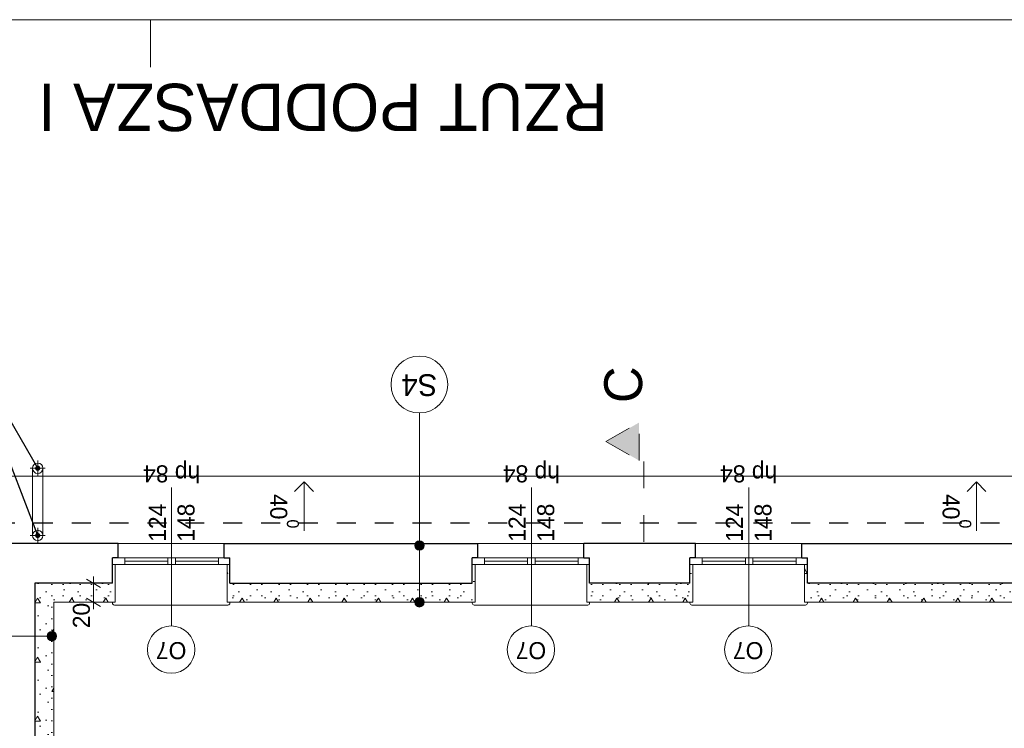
# Model space of a CAD drawing. Extents: x -145259 to -66341, y -2316 to 227384.
# Tile 131 of 141: x -87639 to -77239, y 179503 to 186984. Entities that reach past the tile are written whole.
import ezdxf

# ---------------------------------------------------------------- set-up
doc = ezdxf.new("R2010")
doc.units = 0
doc.header["$MEASUREMENT"] = 0
doc.linetypes.add('Dashed', pattern=[564.444447, 282.222223, -282.222223])
doc.linetypes.add('Przerywana', pattern=[400, 200, -200])
for name, color, linetype in [('Arch ocieplenie', 7, 'Continuous'), ('Arch opisy', 7, 'Continuous'), ('Arch wymiary', 7, 'Continuous'), ('INWENT ODWODNIENIE', 7, 'Continuous')]:
    doc.layers.add(name, color=color, linetype=linetype)
for name, color, linetype, lineweight in [('Arch ocieplenie_Nr_Pióra__21', 7, 'Continuous', 13), ('Arch opisy okien_Nr_Pióra__21', 7, 'Continuous', 13), ('Arch opisy_Nr_Pióra__1', 7, 'Continuous', 25), ('Arch opisy_Nr_Pióra__21', 7, 'Continuous', 13), ('arch przekroje_Nr_Pióra__21', 7, 'Continuous', 13), ('arch przekroje_Nr_Pióra__5', 7, 'Continuous', 13), ('ARCH TABELA_Nr_Pióra__21', 7, 'Continuous', 13), ('Arch wymiary_Nr_Pióra__21', 7, 'Continuous', 13), ('Arch wymiary_Nr_Pióra__5', 7, 'Continuous', 13), ('INWENT DACH_Nr_Pióra__21', 7, 'Continuous', 13), ('INWENT ODWODNIENIE_Nr_Pióra__21', 7, 'Continuous', 13), ('INWENT ODWODNIENIE_Nr_Pióra__5', 7, 'Continuous', 13), ('INWENT OPISY_Nr_Pióra__21', 7, 'Continuous', 13), ('INWENT OPISY_Nr_Pióra__5', 7, 'Continuous', 13), ('INWENT. OKNA_Nr_Pióra__21', 7, 'Continuous', 13), ('INWENT.ŚCIANY_Nr_Pióra__1', 7, 'Continuous', 25), ('INWENT.ŚCIANY_Nr_Pióra__21', 7, 'Continuous', 13)]:
    doc.layers.add(name, color=color, linetype=linetype, lineweight=lineweight)
doc.styles.add('GENERATED_STYLE_1', font='txt')
doc.styles.add('GENERATED_STYLE_6', font='txt')
doc.styles.add('GENERATED_STYLE_7', font='txt')
doc.styles.add('GENERATED_STYLE_8', font='txt')
doc.dimstyles.new('GENERATED_STYLE__1', dxfattribs={"dimtxt": 179.999995, "dimasz": 114, "dimexe": 0.18, "dimexo": 0, "dimgap": 0.09, "dimtad": 1, "dimdec": 0, "dimlfac": 0.1, "dimzin": 0, "dimdsep": 46, "dimtxsty": 'GENERATED_STYLE_1', "dimblk": 'ARROWHEAD_2', "dimblk1": 'ARROWHEAD_2', "dimblk2": 'ARROWHEAD_2', "dimcen": 0.09, "dimclrd": 7, "dimclre": 7, "dimclrt": 7, "dimazin": 0, "dimtfac": 1, "dimtdec": 4, "dimtmove": 0, "dimatfit": 3, "dimfxl": 0, "dimtolj": 1, "dimtzin": 0, "dimarcsym": 0})
doc.dimstyles.new('GENERATED_STYLE__9', dxfattribs={"dimtxt": 0.18, "dimasz": 109.44, "dimexe": 0.18, "dimexo": 0.0625, "dimgap": 0.09, "dimtad": 0, "dimtih": 1, "dimtoh": 1, "dimdec": 4, "dimzin": 0, "dimdsep": 46, "dimcen": 0.09, "dimadec": 0, "dimazin": 0, "dimtfac": 1, "dimtdec": 4, "dimtmove": 0, "dimatfit": 3, "dimldrblk": 'ARROWHEAD_11', "dimfxl": 0, "dimtolj": 1, "dimtzin": 0, "dimarcsym": 0})
pattern_1 = [(0, (0, 0), (0, 623.5383), [60, -300]), (0, (180, 311.8), (0, 623.5383), [60, -300]), (60, (0, 0), (-540, 311.7692), [60, -300]), (60, (360, 0), (-540, 311.7692), [60, -300]), (120, (60, 0), (540, 311.7692), [60, -300]), (120, (420, 0), (540, 311.7692), [60, -300]), (0, (0, 60), (0, 120.000005), [0, -120.000005, 0, -180.00001]), (45, (60, 60), (-84.85282, 84.85282), [0, -90.000004, 0, -150.000006])]

# ---------------------------------------------------------------- blocks, each defined once
blk = doc.blocks.new('Ściana_594', base_point=(-86659, 181034))
at = {"layer": 'Arch ocieplenie_Nr_Pióra__21', "linetype": 'Continuous'}
h = blk.add_hatch(dxfattribs=at)
h.set_pattern_fill('Structural_Concrete', color=256, style=0, pattern_type=2)
h.set_pattern_definition(pattern_1)
h.paths.add_polyline_path([(-86629, 180834), (-86629, 181234), (-86659, 181234), (-86659, 181034)], flags=0)
for p, q in [((-86629, 181234), (-86659, 181234)), ((-86659, 181234), (-86659, 181034)), ((-86629, 180834), (-86629, 181234))]:
    blk.add_line(p, q, dxfattribs=at)
blk = doc.blocks.new('Ściana_595', base_point=(-85419, 181034))
at = {"layer": 'Arch ocieplenie_Nr_Pióra__21', "linetype": 'Continuous'}
h = blk.add_hatch(dxfattribs=at)
h.set_pattern_fill('Structural_Concrete', color=256, style=0, pattern_type=2)
h.set_pattern_definition(pattern_1)
h.paths.add_polyline_path([(-85419, 181034), (-85419, 181234), (-85449, 181234), (-85449, 180834)], flags=0)
for p, q in [((-85419, 181234), (-85449, 181234)), ((-85449, 181234), (-85449, 180834)), ((-85419, 181034), (-85419, 181234))]:
    blk.add_line(p, q, dxfattribs=at)
blk = doc.blocks.new('Ściana_596', base_point=(-82859, 181034))
at = {"layer": 'Arch ocieplenie_Nr_Pióra__21', "linetype": 'Continuous'}
h = blk.add_hatch(dxfattribs=at)
h.set_pattern_fill('Structural_Concrete', color=256, style=0, pattern_type=2)
h.set_pattern_definition(pattern_1)
h.paths.add_polyline_path([(-82829, 180834), (-82829, 181234), (-82859, 181234), (-82859, 181034)], flags=0)
for p, q in [((-82829, 181234), (-82859, 181234)), ((-82859, 181234), (-82859, 181034)), ((-82829, 180834), (-82829, 181234))]:
    blk.add_line(p, q, dxfattribs=at)
blk = doc.blocks.new('Ściana_597', base_point=(-81619, 181034))
at = {"layer": 'Arch ocieplenie_Nr_Pióra__21', "linetype": 'Continuous'}
h = blk.add_hatch(dxfattribs=at)
h.set_pattern_fill('Structural_Concrete', color=256, style=0, pattern_type=2)
h.set_pattern_definition(pattern_1)
h.paths.add_polyline_path([(-81619, 181034), (-81619, 181234), (-81649, 181234), (-81649, 180834)], flags=0)
for p, q in [((-81619, 181234), (-81649, 181234)), ((-81649, 181234), (-81649, 180834)), ((-81619, 181034), (-81619, 181234))]:
    blk.add_line(p, q, dxfattribs=at)
blk = doc.blocks.new('Ściana_598', base_point=(-80559, 181034))
at = {"layer": 'Arch ocieplenie_Nr_Pióra__21', "linetype": 'Continuous'}
h = blk.add_hatch(dxfattribs=at)
h.set_pattern_fill('Structural_Concrete', color=256, style=0, pattern_type=2)
h.set_pattern_definition(pattern_1)
h.paths.add_polyline_path([(-80529, 180834), (-80529, 181234), (-80559, 181234), (-80559, 181034)], flags=0)
for p, q in [((-80529, 181234), (-80559, 181234)), ((-80559, 181234), (-80559, 181034)), ((-80529, 180834), (-80529, 181234))]:
    blk.add_line(p, q, dxfattribs=at)
blk = doc.blocks.new('Ściana_599', base_point=(-79319, 181034))
at = {"layer": 'Arch ocieplenie_Nr_Pióra__21', "linetype": 'Continuous'}
h = blk.add_hatch(dxfattribs=at)
h.set_pattern_fill('Structural_Concrete', color=256, style=0, pattern_type=2)
h.set_pattern_definition(pattern_1)
h.paths.add_polyline_path([(-79319, 181034), (-79319, 181234), (-79349, 181234), (-79349, 180834)], flags=0)
for p, q in [((-79319, 181234), (-79349, 181234)), ((-79349, 181234), (-79349, 180834)), ((-79319, 181034), (-79319, 181234))]:
    blk.add_line(p, q, dxfattribs=at)
blk = doc.blocks.new('Ściana_610', base_point=(-87479, 175864))
at = {"layer": 'Arch ocieplenie_Nr_Pióra__21', "linetype": 'Continuous'}
h = blk.add_hatch(dxfattribs=at)
h.set_pattern_fill('Structural_Concrete', color=256, style=0, pattern_type=2)
h.set_pattern_definition(pattern_1)
h.paths.add_polyline_path([(-87279, 175864), (-87279, 180834), (-87479, 181034), (-87479, 175864)], flags=0)
for p, q in [((-87479, 181034), (-87479, 175864)), ((-87279, 175864), (-87279, 180834)), ((-87479, 175864), (-87279, 175864))]:
    blk.add_line(p, q, dxfattribs=at)
blk = doc.blocks.new('Ściana_611', base_point=(-87479, 181034))
at = {"layer": 'Arch ocieplenie_Nr_Pióra__21', "linetype": 'Continuous'}
h = blk.add_hatch(dxfattribs=at)
h.set_pattern_fill('Structural_Concrete', color=256, style=0, pattern_type=2)
h.set_pattern_definition(pattern_1)
h.paths.add_polyline_path([(-87279, 180834), (-86629, 180834), (-86659, 181034), (-87479, 181034)], flags=0)
for p, q in [((-86659, 181034), (-87479, 181034)), ((-87279, 180834), (-86629, 180834))]:
    blk.add_line(p, q, dxfattribs=at)
blk = doc.blocks.new('Ściana_612', base_point=(-85419, 181034))
at = {"layer": 'Arch ocieplenie_Nr_Pióra__21', "linetype": 'Continuous'}
h = blk.add_hatch(dxfattribs=at)
h.set_pattern_fill('Structural_Concrete', color=256, style=0, pattern_type=2)
h.set_pattern_definition(pattern_1)
h.paths.add_polyline_path([(-85449, 180834), (-82829, 180834), (-82859, 181034), (-85419, 181034)], flags=0)
for p, q in [((-82859, 181034), (-85419, 181034)), ((-85449, 180834), (-82829, 180834))]:
    blk.add_line(p, q, dxfattribs=at)
blk = doc.blocks.new('Ściana_613', base_point=(-81619, 181034))
at = {"layer": 'Arch ocieplenie_Nr_Pióra__21', "linetype": 'Continuous'}
h = blk.add_hatch(dxfattribs=at)
h.set_pattern_fill('Structural_Concrete', color=256, style=0, pattern_type=2)
h.set_pattern_definition(pattern_1)
h.paths.add_polyline_path([(-81649, 180834), (-80529, 180834), (-80559, 181034), (-81619, 181034)], flags=0)
for p, q in [((-80559, 181034), (-81619, 181034)), ((-81649, 180834), (-80529, 180834))]:
    blk.add_line(p, q, dxfattribs=at)
blk = doc.blocks.new('Ściana_614', base_point=(-79319, 181034))
at = {"layer": 'Arch ocieplenie_Nr_Pióra__21', "linetype": 'Continuous'}
h = blk.add_hatch(dxfattribs=at)
h.set_pattern_fill('Structural_Concrete', color=256, style=0, pattern_type=2)
h.set_pattern_definition(pattern_1)
h.paths.add_polyline_path([(-79349, 180834), (-76389, 180834), (-76419, 181034), (-79319, 181034)], flags=0)
for p, q in [((-76419, 181034), (-79319, 181034)), ((-79349, 180834), (-76389, 180834))]:
    blk.add_line(p, q, dxfattribs=at)
blk = doc.blocks.new('Linia_109', base_point=(-84634, 181587))
at = {"layer": 'INWENT ODWODNIENIE_Nr_Pióra__21', "linetype": 'Continuous'}
for q in [(-84734, 182005), (-84534, 182005)]:
    blk.add_line((-84634, 182105), q, dxfattribs=at)
at = {"layer": 'INWENT ODWODNIENIE_Nr_Pióra__5', "linetype": 'Continuous'}
blk.add_line((-84634, 181587), (-84634, 182105), dxfattribs=at)
blk = doc.blocks.new('Linia_112', base_point=(-77532, 181587))
at = {"layer": 'INWENT ODWODNIENIE_Nr_Pióra__21', "linetype": 'Continuous'}
for q in [(-77632, 182005), (-77432, 182005)]:
    blk.add_line((-77532, 182105), q, dxfattribs=at)
at = {"layer": 'INWENT ODWODNIENIE_Nr_Pióra__5', "linetype": 'Continuous'}
blk.add_line((-77532, 181587), (-77532, 182105), dxfattribs=at)
blk = doc.blocks.new('Linia_121', base_point=(-83417, 180834))
at = {"layer": 'Arch opisy_Nr_Pióra__21', "linetype": 'Continuous'}
for points in [[(-83367, 181434), (-83370, 181453), (-83381, 181469), (-83397, 181480), (-83417, 181484), (-83436, 181480), (-83452, 181469), (-83463, 181453), (-83467, 181434), (-83463, 181414), (-83452, 181398), (-83436, 181387), (-83417, 181384), (-83397, 181387), (-83381, 181398), (-83370, 181414)], [(-83367, 180834), (-83370, 180853), (-83381, 180869), (-83397, 180880), (-83417, 180884), (-83436, 180880), (-83452, 180869), (-83463, 180853), (-83467, 180834), (-83463, 180814), (-83452, 180798), (-83436, 180787), (-83417, 180784), (-83397, 180787), (-83381, 180798), (-83370, 180814)]]:
    blk.add_hatch(color=256, dxfattribs=at).paths.add_polyline_path(points, flags=0)
blk.add_line((-83417, 180884), (-83417, 181384), dxfattribs=at)
for centre in [(-83417, 181434), (-83417, 180834)]:
    blk.add_circle(centre, 50, dxfattribs=at)
blk = doc.blocks.new('Linia_122', base_point=(-83417, 181434))
at = {"layer": 'Arch opisy_Nr_Pióra__21', "linetype": 'Continuous'}
blk.add_line((-83417, 181434), (-83417, 182833), dxfattribs=at)
blk.add_circle((-83417, 183133), 300, dxfattribs=at)
blk = doc.blocks.new('Linia_141', base_point=(-87299, 180476))
at = {"layer": 'Arch opisy_Nr_Pióra__21', "linetype": 'Continuous'}
for points in [[(-87849, 180476), (-87853, 180496), (-87863, 180512), (-87880, 180523), (-87899, 180526), (-87918, 180523), (-87934, 180512), (-87945, 180496), (-87949, 180476), (-87945, 180457), (-87934, 180441), (-87918, 180430), (-87899, 180426), (-87880, 180430), (-87863, 180441), (-87853, 180457)], [(-87249, 180476), (-87253, 180496), (-87263, 180512), (-87280, 180523), (-87299, 180526), (-87318, 180523), (-87334, 180512), (-87345, 180496), (-87349, 180476), (-87345, 180457), (-87334, 180441), (-87318, 180430), (-87299, 180426), (-87280, 180430), (-87263, 180441), (-87253, 180457)]]:
    blk.add_hatch(color=256, dxfattribs=at).paths.add_polyline_path(points, flags=0)
blk.add_line((-87349, 180476), (-87849, 180476), dxfattribs=at)
for centre in [(-87899, 180476), (-87299, 180476)]:
    blk.add_circle(centre, 50, dxfattribs=at)
blk = doc.blocks.new('*D1589')
at = {"layer": 'Arch wymiary_Nr_Pióra__5', "linetype": 'Continuous'}
for p, q in [((-86784, 180990), (-86934, 181077)), ((-86859, 181034), (-86859, 181107)), ((-86746, 181034), (-86971, 181034)), ((-86859, 180834), (-86859, 181034)), ((-86934, 180877), (-86784, 180790)), ((-86746, 180834), (-86971, 180834)), ((-86859, 180760), (-86859, 180834))]:
    blk.add_line(p, q, dxfattribs=at)
at = {"layer": 'Arch wymiary_Nr_Pióra__21', "insert": (-86895, 180560), "char_height": 180, "attachment_point": 7, "rotation": 90, "style": 'GENERATED_STYLE_1'}
blk.add_mtext('{20}', dxfattribs=at)
blk = doc.blocks.new('ARROWHEAD_2')
at = {"color": 0, "linetype": 'Continuous', "lineweight": 0}
for p, q in [((0, 0), (-1, 0)), ((-0.378, -0.655), (0.378, 0.655))]:
    blk.add_line(p, q, dxfattribs=at)
blk = doc.blocks.new('ARROWHEAD_11')
at = {"color": 0, "linetype": 'Continuous', "lineweight": 0}
blk.add_line((0, 0), (-1, 0), dxfattribs=at)
at = {"color": 0, "linetype": 'Continuous', "lineweight": 0, "const_width": 0.25, "flags": 128}
blk.add_lwpolyline([(-0.125, 0, 1), (0.125, 0, 1)], format="xyb", close=True, dxfattribs=at)

msp = doc.modelspace()

# ---------------------------------------------------------------- hatches: boundary and pattern name
at = {"layer": 'arch przekroje_Nr_Pióra__5', "linetype": 'Continuous'}
msp.add_hatch(color=256, dxfattribs=at).paths.add_polyline_path([(-81096.9, 182730.1), (-81096.9, 182330.1), (-81446.9, 182530.1)], flags=0)

# ---------------------------------------------------------------- linework, layer by layer
at = {"layer": 'Arch opisy okien_Nr_Pióra__21', "linetype": 'Continuous'}
for centre in [(-86038.7, 180333.6), (-82238.7, 180333.6), (-79943.7, 180333.6)]:
    msp.add_circle(centre, 250, dxfattribs=at)
at = {"layer": 'arch przekroje_Nr_Pióra__5', "linetype": 'Dashed'}
for p, q in [((-81446.9, 182530.1), (-81096.9, 182730.1)), ((-81096.9, 182330.1), (-81096.9, 182730.1)), ((-81446.9, 182530.1), (-81096.9, 182330.1)), ((-81046.9, 181472.1), (-81046.9, 182530.1))]:
    msp.add_line(p, q, dxfattribs=at)
at = {"layer": 'ARCH TABELA_Nr_Pióra__21', "linetype": 'Continuous'}
for p, q in [((-143258.7, 186983.6), (-68258.7, 186983.6)), ((-86258.7, 186483.6), (-86258.7, 186983.6)), ((-86258.7, 186483.6), (-86258.7, 186983.6)), ((-86258.7, 186483.6), (-86258.7, 186983.6))]:
    msp.add_line(p, q, dxfattribs=at)
at = {"layer": 'INWENT DACH_Nr_Pióra__21', "linetype": 'Continuous'}
msp.add_line((-72558.7, 182163.6), (-88498.7, 182163.6), dxfattribs=at)
at = {"layer": 'INWENT ODWODNIENIE_Nr_Pióra__21', "linetype": 'Continuous'}
for p, q in [((-87448.7, 182168.6), (-87448.7, 182328.6)), ((-87528.7, 182248.6), (-87368.7, 182248.6)), ((-87503.7, 181538.6), (-87503.7, 182248.6)), ((-87393.7, 181538.6), (-87393.7, 182248.6)), ((-87448.7, 181458.6), (-87448.7, 181618.6)), ((-87528.7, 181538.6), (-87368.7, 181538.6))]:
    msp.add_line(p, q, dxfattribs=at)
for centre in [(-87448.7, 182248.6), (-87448.7, 181538.6)]:
    msp.add_circle(centre, 55, dxfattribs=at)
at = {"layer": 'INWENT OPISY_Nr_Pióra__21', "linetype": 'Continuous'}
for p, q in [((-86033.7, 180583.6), (-86033.7, 182043.6)), ((-82233.7, 180583.6), (-82233.7, 182043.6)), ((-79938.7, 180583.6), (-79938.7, 182043.6))]:
    msp.add_line(p, q, dxfattribs=at)
at = {"layer": 'INWENT. OKNA_Nr_Pióra__21', "linetype": 'Continuous'}
for p, q in [((-86658.7, 181303.6), (-85418.7, 181303.6)), ((-86528.7, 181303.6), (-86528.7, 181233.6)), ((-86073.7, 181303.6), (-86073.7, 181233.6)), ((-85993.7, 181303.6), (-85993.7, 181233.6)), ((-85538.7, 181303.6), (-85538.7, 181233.6)), ((-82858.7, 181303.6), (-81618.7, 181303.6)), ((-82728.7, 181303.6), (-82728.7, 181233.6)), ((-82273.7, 181303.6), (-82273.7, 181233.6)), ((-82193.7, 181303.6), (-82193.7, 181233.6)), ((-81738.7, 181303.6), (-81738.7, 181233.6)), ((-80558.7, 181303.6), (-79318.7, 181303.6)), ((-80428.7, 181303.6), (-80428.7, 181233.6)), ((-79973.7, 181303.6), (-79973.7, 181233.6)), ((-79893.7, 181303.6), (-79893.7, 181233.6)), ((-79438.7, 181303.6), (-79438.7, 181233.6)), ((-85418.7, 181233.6), (-86658.7, 181233.6)), ((-86528.7, 181268.6), (-86073.7, 181268.6)), ((-85993.7, 181268.6), (-85538.7, 181268.6)), ((-81618.7, 181233.6), (-82858.7, 181233.6)), ((-82728.7, 181268.6), (-82273.7, 181268.6)), ((-82193.7, 181268.6), (-81738.7, 181268.6)), ((-79318.7, 181233.6), (-80558.7, 181233.6)), ((-80428.7, 181268.6), (-79973.7, 181268.6)), ((-79893.7, 181268.6), (-79438.7, 181268.6)), ((-86658.7, 180823.6), (-86658.7, 180833.6)), ((-85438.7, 180803.6), (-86638.7, 180803.6)), ((-85418.7, 180823.6), (-85418.7, 180833.6)), ((-82858.7, 180823.6), (-82858.7, 180833.6)), ((-81638.7, 180803.6), (-82838.7, 180803.6)), ((-81618.7, 180823.6), (-81618.7, 180833.6)), ((-80558.7, 180823.6), (-80558.7, 180833.6)), ((-79338.7, 180803.6), (-80538.7, 180803.6)), ((-79318.7, 180823.6), (-79318.7, 180833.6))]:
    msp.add_line(p, q, dxfattribs=at)
for centre, start, end in [((-86638.7, 180823.6), 180, 270), ((-85438.7, 180823.6), 270, 0), ((-82838.7, 180823.6), 180, 270), ((-81638.7, 180823.6), 270, 0), ((-80538.7, 180823.6), 180, 270), ((-79338.7, 180823.6), 270, 0)]:
    msp.add_arc(centre, 20, start, end, dxfattribs=at)
at = {"layer": 'INWENT.ŚCIANY_Nr_Pióra__1', "linetype": 'Przerywana'}
msp.add_line((-87888.7, 181673.6), (-73028.7, 181673.6), dxfattribs=at)
at = {"layer": 'INWENT.ŚCIANY_Nr_Pióra__1', "linetype": 'Continuous'}
for p, q in [((-86598.7, 181453.6), (-87888.7, 181453.6)), ((-86598.7, 181303.6), (-86598.7, 181453.6)), ((-85478.7, 181303.6), (-85478.7, 181453.6)), ((-85478.7, 181453.6), (-82798.7, 181453.6)), ((-82798.7, 181303.6), (-82798.7, 181453.6)), ((-81678.7, 181303.6), (-81678.7, 181453.6)), ((-80498.7, 181453.6), (-81678.7, 181453.6)), ((-80498.7, 181303.6), (-80498.7, 181453.6)), ((-79378.7, 181453.6), (-76358.7, 181453.6)), ((-79378.7, 181303.6), (-79378.7, 181453.6)), ((-86658.7, 181033.6), (-86658.7, 181303.6)), ((-86598.7, 181303.6), (-86658.7, 181303.6)), ((-85478.7, 181303.6), (-85418.7, 181303.6)), ((-85418.7, 181033.6), (-85418.7, 181303.6)), ((-82858.7, 181033.6), (-82858.7, 181303.6)), ((-82798.7, 181303.6), (-82858.7, 181303.6)), ((-81678.7, 181303.6), (-81618.7, 181303.6)), ((-81618.7, 181033.6), (-81618.7, 181303.6)), ((-80558.7, 181033.6), (-80558.7, 181303.6)), ((-80498.7, 181303.6), (-80558.7, 181303.6)), ((-79378.7, 181303.6), (-79318.7, 181303.6)), ((-79318.7, 181033.6), (-79318.7, 181303.6)), ((-86658.7, 181033.6), (-87478.7, 181033.6)), ((-87478.7, 181033.6), (-87478.7, 175863.6)), ((-85418.7, 181033.6), (-82858.7, 181033.6)), ((-80558.7, 181033.6), (-81618.7, 181033.6)), ((-76418.7, 181033.6), (-79318.7, 181033.6))]:
    msp.add_line(p, q, dxfattribs=at)
at = {"layer": 'INWENT.ŚCIANY_Nr_Pióra__21', "linetype": 'Continuous'}
for p, q in [((-86598.7, 181453.6), (-85478.7, 181453.6)), ((-82798.7, 181453.6), (-81678.7, 181453.6)), ((-80498.7, 181453.6), (-79378.7, 181453.6))]:
    msp.add_line(p, q, dxfattribs=at)

# ---------------------------------------------------------------- block references
at = {"layer": 'Arch ocieplenie'}
for name, p in [('Ściana_594', (-86658.7, 181033.6)), ('Ściana_595', (-85418.7, 181033.6)), ('Ściana_596', (-82858.7, 181033.6)), ('Ściana_597', (-81618.7, 181033.6)), ('Ściana_598', (-80558.7, 181033.6)), ('Ściana_599', (-79318.7, 181033.6)), ('Ściana_610', (-87478.7, 175863.6)), ('Ściana_611', (-87478.7, 181033.6)), ('Ściana_612', (-85418.7, 181033.6)), ('Ściana_613', (-81618.7, 181033.6)), ('Ściana_614', (-79318.7, 181033.6))]:
    msp.add_blockref(name, p, dxfattribs=at)
at = {"layer": 'Arch opisy', "linetype": 'Continuous'}
for name, p in [('Linia_122', (-83416.6, 181433.6)), ('Linia_121', (-83416.6, 180833.6)), ('Linia_141', (-87298.7, 180476.4))]:
    msp.add_blockref(name, p, dxfattribs=at)
at = {"layer": 'INWENT ODWODNIENIE', "linetype": 'Continuous'}
for name, p in [('Linia_109', (-84634.4, 181586.7)), ('Linia_112', (-77532.3, 181586.7))]:
    msp.add_blockref(name, p, dxfattribs=at)

# ---------------------------------------------------------------- texts
at = {"layer": 'Arch opisy okien_Nr_Pióra__21', "linetype": 'Continuous', "char_height": 180, "attachment_point": 2, "rotation": 180, "style": 'GENERATED_STYLE_8'}
for insert in [(-86038.7, 180233.3), (-82238.7, 180233.3), (-79943.7, 180233.3)]:
    msp.add_mtext('{O7}', dxfattribs=dict(at, insert=insert))
at = {"layer": 'Arch opisy_Nr_Pióra__1', "linetype": 'Continuous', "rotation": 180}
for s, insert, char_height, attachment_point, style in [('{RZUT PODDASZA I  III PIĘTRA  SKALA 1:100}', (-95361, 185808), 500, 3, 'GENERATED_STYLE_7'), ('{S4}', (-83416.6, 183011.2), 230, 2, 'GENERATED_STYLE_6')]:
    msp.add_mtext(s, dxfattribs=dict(at, insert=insert, char_height=char_height, attachment_point=attachment_point, style=style))
at = {"layer": 'arch przekroje_Nr_Pióra__21', "linetype": 'Continuous', "insert": (-81464.1, 183130.1), "char_height": 400, "attachment_point": 2, "rotation": 90, "style": 'GENERATED_STYLE_8'}
msp.add_mtext('{C}', dxfattribs=at)
at = {"layer": 'INWENT OPISY_Nr_Pióra__5', "linetype": 'Continuous', "char_height": 180, "attachment_point": 2, "style": 'GENERATED_STYLE_7'}
for s, insert, rotation in [('{hp 84}', (-86033.7, 182099.3), 180), ('{hp 84}', (-82233.7, 182099.3), 180), ('{hp 84}', (-79938.7, 182099.3), 180), ('{40\\A1{\\H0.7x;\\S0^  ;}}', (-84690.1, 181795.1), 270), ('{40\\A1{\\H0.7x;\\S0^  ;}}', (-77588, 181795.1), 270)]:
    msp.add_mtext(s, dxfattribs=dict(at, insert=insert, rotation=rotation))
at = {"layer": 'INWENT OPISY_Nr_Pióra__5', "linetype": 'Continuous', "char_height": 180, "width": 1346.334, "attachment_point": 2, "rotation": 90, "line_spacing_factor": 1.008888, "style": 'GENERATED_STYLE_7'}
for insert in [(-86274.9, 181673.6), (-82474.9, 181673.6), (-80179.9, 181673.6)]:
    msp.add_mtext('{124\\P148}', dxfattribs=dict(at, insert=insert))

# ---------------------------------------------------------------- dimensions: what is measured, and where the dimension line sits
at = {"layer": 'Arch wymiary', "linetype": 'Continuous'}
dim = msp.add_linear_dim(base=(-86858.6, 180833.6), p1=(-87068.7, 180833.6), p2=(-87068.7, 181033.6), angle=90, dimstyle='GENERATED_STYLE__1', dxfattribs=at)
dim.commit()
dim.dimension.update_dxf_attribs({"geometry": '*D1589', "text_midpoint": (-86984.6, 180696.4)})

# ---------------------------------------------------------------- leaders
at = {"layer": 'INWENT OPISY_Nr_Pióra__21', "linetype": 'Continuous', "annotation_type": 0, "has_hookline": 1, "hookline_direction": 1, "text_width": 437.1}
for points in [[(-87448.7, 182248.6), (-88257.4, 183650.2), (-88632.3, 183650.2)], [(-87448.7, 181538.6), (-88257.4, 183650.2), (-88632.3, 183650.2)]]:
    msp.add_leader(points, dimstyle='GENERATED_STYLE__9', dxfattribs=at)

doc.saveas('drawing.dxf')
